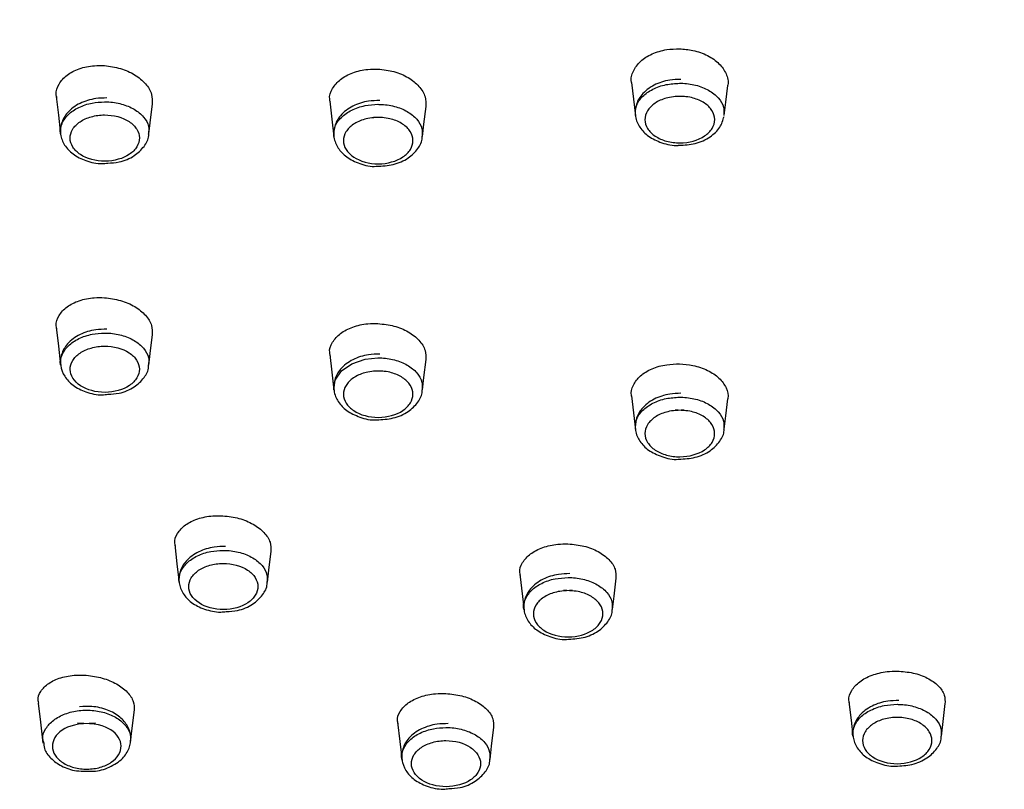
# Model space of a CAD drawing. Header units: inches. Extents: x 53216 to 117387, y -66787 to -22834.
# Tile 35 of 256: x 58258.32 to 58261.35, y -30489.19 to -30486.82. Entities that reach past the tile are written whole.
import ezdxf

# ---------------------------------------------------------------- set-up
doc = ezdxf.new("R2010")
doc.units = ezdxf.units.IN
doc.header["$MEASUREMENT"] = 0
doc.layers.get('0').update_dxf_attribs({"lineweight": 0})
doc.layers.add('p--łazienka NP', color=150, linetype='Continuous', lineweight=25)

# ---------------------------------------------------------------- blocks, each defined once
blk = doc.blocks.new('natrysk')
at = {"linetype": 'Continuous'}
for p, q in [((-5.5428, 53.7514), (-5.5296, 53.64)), ((-5.9195, 53.2954), (-5.9055, 53.1762))]:
    blk.add_line(p, q, dxfattribs=at)
at = {"linetype": 'Continuous', "flags": 128}
for points in [[(-5.1987, 55.2679), (-5.1926, 55.2164), (-5.1865, 55.1649)], [(-4.9128, 55.1663), (-4.9079, 55.2072), (-4.9019, 55.2587)], [(-6.9712, 55.2247), (-6.9644, 55.1666), (-6.9575, 55.1084)], [(-6.6852, 55.1094), (-6.6812, 55.1437), (-6.6743, 55.2019)], [(-6.1284, 55.2096), (-6.1219, 55.1551), (-6.1155, 55.1005)], [(-5.8424, 55.1015), (-5.8379, 55.1395), (-5.8315, 55.194)], [(-6.9712, 54.5132), (-6.9643, 54.4545), (-6.9574, 54.3958)], [(-6.6853, 54.3966), (-6.6812, 54.4316), (-6.6743, 54.4903)], [(-6.1283, 54.4293), (-6.1218, 54.3741), (-6.1153, 54.3189)], [(-6.1154, 54.3198), (-6.1113, 54.3503), (-6.0924, 54.3783), (-6.0606, 54.4005), (-6.0195, 54.4144), (-5.9797, 54.4185)], [(-5.8425, 54.3197), (-5.8379, 54.3585), (-5.8314, 54.4137)], [(-5.1987, 54.3017), (-5.1925, 54.2495), (-5.1863, 54.1972)], [(-4.9129, 54.1984), (-4.9079, 54.2403), (-4.9018, 54.2925)], [(-6.606, 53.8431), (-6.599, 53.784), (-6.592, 53.7248)], [(-6.3203, 53.7267), (-6.3159, 53.7638), (-6.3089, 53.823)], [(-5.2572, 53.6427), (-5.2523, 53.6842), (-5.2458, 53.7399)], [(-7.0264, 53.3543), (-7.0195, 53.2956), (-7.0118, 53.2307)], [(-4.5285, 53.3576), (-4.5219, 53.3016), (-4.516, 53.2519)], [(-4.2434, 53.2518), (-4.2381, 53.2974), (-4.2315, 53.3534)], [(-6.7417, 53.2344), (-6.7377, 53.2684), (-6.73, 53.3333)], [(-5.6342, 53.1806), (-5.6294, 53.2209), (-5.6224, 53.2805)]]:
    blk.add_lwpolyline(points, dxfattribs=at)
at = {"linetype": 'Continuous'}
for points, knots in [([(-9.3921, 55.4262), (-9.3805, 55.6038), (-9.357, 55.9628), (-9.2007, 56.4161), (-9.0111, 56.7838), (-8.8204, 57.0716), (-8.5919, 57.3501), (-8.3292, 57.6143), (-8.0372, 57.86), (-7.7165, 58.0884), (-7.3648, 58.3002), (-6.8885, 58.5412), (-6.2624, 58.7874), (-5.4763, 58.9955), (-4.6454, 59.129), (-4.0805, 59.1455), (-3.7947, 59.1539)], [0, 0, 0, 0, 0.090987, 0.183869, 0.237026, 0.290183, 0.344889, 0.399594, 0.452493, 0.505393, 0.559811, 0.61423, 0.709564, 0.807123, 0.902446, 1, 1, 1, 1]), ([(-9.3224, 55.4368), (-9.3148, 55.5753), (-9.2997, 55.8526), (-9.1896, 56.263), (-9.0165, 56.6631), (-8.7738, 57.047), (-8.4691, 57.4106), (-8.1057, 57.7494), (-7.6867, 58.0581), (-7.2194, 58.3339), (-6.7087, 58.5736), (-6.1597, 58.7723), (-5.5808, 58.9293), (-4.9881, 59.0395), (-4.3903, 59.1066), (-3.9932, 59.1149), (-3.7947, 59.119)], [0, 0, 0, 0, 0.071821, 0.143865, 0.215675, 0.287507, 0.359568, 0.431402, 0.503172, 0.575169, 0.646935, 0.718776, 0.790849, 0.862689, 0.931344, 1, 1, 1, 1]), ([(-8.7943, 55.1205), (-8.7928, 55.2349), (-8.7827, 55.3479), (-8.7461, 55.5706), (-8.7196, 55.6803), (-8.6166, 56.0035), (-8.5167, 56.2113), (-8.2611, 56.6072), (-8.1055, 56.7952), (-7.745, 57.147), (-7.5403, 57.3108), (-7.2012, 57.5351), (-7.0829, 57.6063), (-6.8365, 57.741), (-6.4521, 57.9314), (-6.0274, 58.0848), (-5.432, 58.2519), (-4.9635, 58.3492), (-4.4696, 58.3995), (-4.1356, 58.422), (-3.9661, 58.4278), (-3.7947, 58.4278)], [0, 0, 0, 0, 0.03125, 0.03125, 0.0625, 0.0625, 0.125, 0.125, 0.1875, 0.1875, 0.25, 0.25, 0.28125, 0.28125, 0.3125, 0.375, 0.375, 0.4375, 0.46875, 0.46875, 0.5, 0.5, 0.5, 0.5]), ([(-5.1977, 55.2658), (-5.198, 55.2669), (-5.2022, 55.2792), (-5.1944, 55.3035), (-5.1732, 55.334), (-5.1365, 55.3572), (-5.0936, 55.3703), (-5.0635, 55.3712), (-5.0502, 55.3715)], [0, 0, 0, 0, 0.020211, 0.224627, 0.428401, 0.632509, 0.836613, 1, 1, 1, 1]), ([(-5.0502, 55.3715), (-5.0364, 55.3704), (-5.0059, 55.3679), (-4.9627, 55.3521), (-4.9263, 55.3267), (-4.9056, 55.295), (-4.898, 55.2705), (-4.9022, 55.2588), (-4.9025, 55.2581)], [0, 0, 0, 0, 0.168526, 0.372907, 0.577422, 0.781973, 0.98604, 1, 1, 1, 1]), ([(-6.969, 55.2204), (-6.9699, 55.2236), (-6.9739, 55.2382), (-6.964, 55.2636), (-6.9398, 55.2917), (-6.9012, 55.3116), (-6.86, 55.3205), (-6.833, 55.3199), (-6.8226, 55.3196)], [0, 0, 0, 0, 0.058484, 0.261795, 0.464834, 0.668144, 0.8723, 1, 1, 1, 1]), ([(-6.8226, 55.3196), (-6.8058, 55.3174), (-6.7723, 55.313), (-6.7276, 55.2926), (-6.6941, 55.2647), (-6.6745, 55.2326), (-6.6751, 55.2112), (-6.6753, 55.2012)], [0, 0, 0, 0, 0.205475, 0.410886, 0.616103, 0.820688, 1, 1, 1, 1]), ([(-6.1263, 55.2066), (-6.1272, 55.2098), (-6.1312, 55.2242), (-6.1213, 55.2498), (-6.0971, 55.2786), (-6.0585, 55.2994), (-6.0172, 55.3091), (-5.9902, 55.309), (-5.9798, 55.309)], [0, 0, 0, 0, 0.05705, 0.260895, 0.464561, 0.668264, 0.872426, 1, 1, 1, 1]), ([(-5.9798, 55.309), (-5.9631, 55.3071), (-5.9296, 55.3034), (-5.8849, 55.284), (-5.8514, 55.2568), (-5.8316, 55.225), (-5.8322, 55.2035), (-5.8324, 55.1934)], [0, 0, 0, 0, 0.204833, 0.409614, 0.614426, 0.818964, 1, 1, 1, 1]), ([(-5.0464, 55.2774), (-5.0579, 55.277), (-5.0869, 55.2759), (-5.1312, 55.2612), (-5.1676, 55.2334), (-5.1867, 55.1981), (-5.1887, 55.1618), (-5.1747, 55.1281), (-5.1465, 55.0996), (-5.1055, 55.0807), (-5.0708, 55.0718), (-5.053, 55.074), (-5.0524, 55.0741)], [0, 0, 0, 0, 0.082515, 0.20855, 0.339368, 0.445347, 0.544908, 0.647759, 0.753128, 0.87064, 0.995561, 1, 1, 1, 1]), ([(-5.1865, 55.1664), (-5.1863, 55.1764), (-5.186, 55.1968), (-5.1663, 55.2253), (-5.1343, 55.2481), (-5.0937, 55.2627), (-5.0642, 55.2645), (-5.0502, 55.2654)], [0, 0, 0, 0, 0.198796, 0.403422, 0.608253, 0.813407, 1, 1, 1, 1]), ([(-5.0502, 55.2654), (-5.0488, 55.2654), (-5.0321, 55.2653), (-4.9999, 55.261), (-4.9593, 55.2451), (-4.9293, 55.2211), (-4.9124, 55.1935), (-4.9135, 55.1748), (-4.9139, 55.1663)], [0, 0, 0, 0, 0.017899, 0.222157, 0.425981, 0.629915, 0.834136, 1, 1, 1, 1]), ([(-6.815, 55.2199), (-6.8264, 55.2197), (-6.8554, 55.2191), (-6.8998, 55.2052), (-6.9369, 55.1782), (-6.957, 55.1435), (-6.9601, 55.1073), (-6.9471, 55.0735), (-6.9199, 55.0448), (-6.8798, 55.0249), (-6.8406, 55.0156), (-6.8179, 55.0185), (-6.8121, 55.0193)], [0, 0, 0, 0, 0.079754, 0.201166, 0.32714, 0.430123, 0.526244, 0.625673, 0.726799, 0.839301, 0.959588, 1, 1, 1, 1]), ([(-5.0359, 55.2251), (-5.0643, 55.225), (-5.0783, 55.2231), (-5.1042, 55.2159), (-5.1161, 55.2105), (-5.1359, 55.1972), (-5.1439, 55.1892), (-5.1545, 55.1719), (-5.1573, 55.1624), (-5.1572, 55.1437), (-5.1544, 55.1343), (-5.1435, 55.1169), (-5.1356, 55.109), (-5.1155, 55.0957), (-5.1036, 55.0904), (-5.0775, 55.0833), (-5.0635, 55.0814), (-5.0211, 55.0815), (-4.9933, 55.0893), (-4.9634, 55.1094), (-4.9555, 55.1174), (-4.9449, 55.1347), (-4.9421, 55.1442), (-4.9423, 55.1629), (-4.9451, 55.1724), (-4.9559, 55.1896), (-4.964, 55.1976), (-4.9839, 55.2108), (-4.9958, 55.2161), (-5.022, 55.2233), (-5.0359, 55.2251), (-5.0643, 55.225)], [0, 0, 0, 0, 0.0625, 0.0625, 0.125, 0.125, 0.1875, 0.1875, 0.25, 0.25, 0.3125, 0.3125, 0.375, 0.375, 0.4375, 0.4375, 0.5, 0.5, 0.625, 0.625, 0.6875, 0.6875, 0.75, 0.75, 0.8125, 0.8125, 0.875, 0.875, 0.9375, 0.9375, 1, 1, 1, 1]), ([(-6.9574, 55.1096), (-6.9575, 55.11), (-6.9613, 55.1203), (-6.9545, 55.1419), (-6.9359, 55.17), (-6.9027, 55.1922), (-6.8632, 55.2056), (-6.8352, 55.2073), (-6.8225, 55.208)], [0, 0, 0, 0, 0.00871, 0.214252, 0.419345, 0.624859, 0.830512, 1, 1, 1, 1]), ([(-6.8225, 55.208), (-6.8198, 55.208), (-6.8018, 55.2079), (-6.7687, 55.2028), (-6.729, 55.1864), (-6.7001, 55.162), (-6.6845, 55.1351), (-6.6861, 55.1171), (-6.6867, 55.1095)], [0, 0, 0, 0, 0.035697, 0.239142, 0.442371, 0.645598, 0.849197, 1, 1, 1, 1]), ([(-5.9744, 55.2123), (-5.9859, 55.2119), (-6.0149, 55.2111), (-6.0592, 55.1967), (-6.0959, 55.1692), (-6.1154, 55.1342), (-6.1178, 55.0979), (-6.1042, 55.0643), (-6.0764, 55.0356), (-6.0358, 55.0165), (-6.0016, 55.0075), (-5.9842, 55.0094), (-5.9838, 55.0094)], [0, 0, 0, 0, 0.082771, 0.209051, 0.340072, 0.446596, 0.546408, 0.64957, 0.75494, 0.872377, 0.997508, 1, 1, 1, 1]), ([(-6.1156, 55.1016), (-6.1153, 55.1119), (-6.1148, 55.1326), (-6.0945, 55.1611), (-6.0623, 55.1836), (-6.0221, 55.1978), (-5.9932, 55.1995), (-5.9797, 55.2004)], [0, 0, 0, 0, 0.204964, 0.409796, 0.614916, 0.820359, 1, 1, 1, 1]), ([(-5.9797, 55.2004), (-5.9778, 55.2003), (-5.9606, 55.2003), (-5.928, 55.1956), (-5.8878, 55.1795), (-5.8583, 55.1554), (-5.8419, 55.1281), (-5.8432, 55.1098), (-5.8437, 55.1017)], [0, 0, 0, 0, 0.02519, 0.229323, 0.433096, 0.636909, 0.841076, 1, 1, 1, 1]), ([(-6.8223, 55.1677), (-6.8364, 55.1676), (-6.8503, 55.1657), (-6.876, 55.1584), (-6.8878, 55.153), (-6.9073, 55.1398), (-6.9152, 55.1318), (-6.9256, 55.1146), (-6.9283, 55.1052), (-6.9281, 55.0865), (-6.9253, 55.0773), (-6.9143, 55.06), (-6.9064, 55.0522), (-6.8765, 55.0325), (-6.8487, 55.0249), (-6.7925, 55.0252), (-6.765, 55.0331), (-6.7355, 55.053), (-6.7277, 55.061), (-6.7173, 55.0782), (-6.7146, 55.0876), (-6.7148, 55.1062), (-6.7177, 55.1156), (-6.7285, 55.1327), (-6.7365, 55.1406), (-6.7664, 55.1603), (-6.7941, 55.1678), (-6.8223, 55.1677)], [0, 0, 0, 0, 0.0625, 0.0625, 0.125, 0.125, 0.1875, 0.1875, 0.25, 0.25, 0.3125, 0.3125, 0.375, 0.375, 0.5, 0.5, 0.625, 0.625, 0.6875, 0.6875, 0.75, 0.75, 0.8125, 0.8125, 0.875, 0.875, 1, 1, 1, 1]), ([(-5.9654, 55.1601), (-5.9937, 55.16), (-6.0077, 55.158), (-6.0335, 55.1508), (-6.0454, 55.1454), (-6.065, 55.1321), (-6.0729, 55.1241), (-6.0835, 55.1069), (-6.0862, 55.0975), (-6.0861, 55.0788), (-6.0833, 55.0694), (-6.0724, 55.0521), (-6.0644, 55.0442), (-6.0344, 55.0244), (-6.0066, 55.0168), (-5.9503, 55.017), (-5.9226, 55.0248), (-5.8929, 55.0448), (-5.8851, 55.0528), (-5.8745, 55.0701), (-5.8718, 55.0795), (-5.8719, 55.0982), (-5.8748, 55.1076), (-5.8856, 55.1248), (-5.8936, 55.1327), (-5.9136, 55.1459), (-5.9254, 55.1511), (-5.9516, 55.1583), (-5.9654, 55.1601), (-5.9937, 55.16)], [0, 0, 0, 0, 0.0625, 0.0625, 0.125, 0.125, 0.1875, 0.1875, 0.25, 0.25, 0.3125, 0.3125, 0.375, 0.375, 0.5, 0.5, 0.625, 0.625, 0.6875, 0.6875, 0.75, 0.75, 0.8125, 0.8125, 0.875, 0.875, 0.9375, 0.9375, 1, 1, 1, 1]), ([(-5.0524, 55.0741), (-5.0353, 55.075), (-5.0002, 55.0771), (-4.9558, 55.0977), (-4.9241, 55.1271), (-4.9167, 55.1514), (-4.9132, 55.163)], [0, 0, 0, 0, 0.2605779, 0.5343321, 0.7794657, 1, 1, 1, 1]), ([(-6.8121, 55.0193), (-6.8004, 55.0199), (-6.7708, 55.0213), (-6.7302, 55.0397), (-6.7, 55.0683), (-6.6854, 55.0939), (-6.6862, 55.1077), (-6.6863, 55.1097)], [0, 0, 0, 0, 0.188082, 0.472962, 0.730138, 0.961499, 1, 1, 1, 1]), ([(-5.9838, 55.0094), (-5.9665, 55.0103), (-5.9313, 55.0121), (-5.8858, 55.0324), (-5.8563, 55.0616), (-5.8422, 55.0869), (-5.8431, 55.1002), (-5.8432, 55.1018)], [0, 0, 0, 0, 0.256114, 0.520846, 0.758665, 0.972656, 1, 1, 1, 1]), ([(-6.9691, 54.5088), (-6.9699, 54.5118), (-6.9738, 54.5257), (-6.964, 54.55), (-6.94, 54.5772), (-6.9015, 54.5964), (-6.8601, 54.605), (-6.833, 54.6043), (-6.8226, 54.6041)], [0, 0, 0, 0, 0.0554376, 0.258664, 0.4621678, 0.6664107, 0.8715529, 1, 1, 1, 1]), ([(-6.8226, 54.6041), (-6.8058, 54.6019), (-6.7722, 54.5976), (-6.7275, 54.5778), (-6.6941, 54.5508), (-6.6745, 54.5198), (-6.675, 54.4992), (-6.6753, 54.4896)], [0, 0, 0, 0, 0.205982, 0.411943, 0.616641, 0.82094, 1, 1, 1, 1]), ([(-6.1263, 54.4262), (-6.1272, 54.4291), (-6.1311, 54.4428), (-6.1213, 54.4674), (-6.0973, 54.4952), (-6.0587, 54.5152), (-6.0173, 54.5246), (-5.9902, 54.5245), (-5.9798, 54.5244)], [0, 0, 0, 0, 0.054491, 0.258383, 0.462492, 0.666966, 0.871937, 1, 1, 1, 1]), ([(-5.9798, 54.5244), (-5.963, 54.5226), (-5.9295, 54.519), (-5.8848, 54.5001), (-5.8514, 54.4738), (-5.8317, 54.4433), (-5.8321, 54.4226), (-5.8324, 54.4129)], [0, 0, 0, 0, 0.205443, 0.410847, 0.615286, 0.819719, 1, 1, 1, 1]), ([(-6.9572, 54.3967), (-6.9573, 54.3971), (-6.9611, 54.4075), (-6.9543, 54.429), (-6.9358, 54.4571), (-6.9026, 54.4792), (-6.8631, 54.4926), (-6.8351, 54.4943), (-6.8225, 54.4951)], [0, 0, 0, 0, 0.008664, 0.214244, 0.419367, 0.624872, 0.830494, 1, 1, 1, 1]), ([(-6.8149, 54.5069), (-6.8265, 54.5067), (-6.8554, 54.5061), (-6.8998, 54.4922), (-6.9368, 54.4652), (-6.9568, 54.4306), (-6.9599, 54.3944), (-6.947, 54.3606), (-6.9197, 54.332), (-6.8797, 54.3121), (-6.8405, 54.3028), (-6.8178, 54.3057), (-6.8121, 54.3065)], [0, 0, 0, 0, 0.080327, 0.201316, 0.32731, 0.430254, 0.526366, 0.625774, 0.726904, 0.839427, 0.959736, 1, 1, 1, 1]), ([(-6.8225, 54.4951), (-6.8198, 54.4951), (-6.8019, 54.4949), (-6.7687, 54.4899), (-6.729, 54.4734), (-6.7002, 54.4491), (-6.6846, 54.4222), (-6.6861, 54.4043), (-6.6868, 54.3968)], [0, 0, 0, 0, 0.035816, 0.238758, 0.442713, 0.646108, 0.849921, 1, 1, 1, 1]), ([(-6.8222, 54.4547), (-6.8363, 54.4547), (-6.8503, 54.4527), (-6.8759, 54.4454), (-6.8877, 54.4401), (-6.9072, 54.4269), (-6.915, 54.4189), (-6.9255, 54.4017), (-6.9281, 54.3923), (-6.9278, 54.3643), (-6.9162, 54.3459), (-6.8763, 54.3197), (-6.8487, 54.3121), (-6.7925, 54.3124), (-6.765, 54.3202), (-6.7356, 54.3402), (-6.7278, 54.3482), (-6.7173, 54.3654), (-6.7147, 54.3748), (-6.7149, 54.3933), (-6.7178, 54.4027), (-6.7286, 54.4198), (-6.7366, 54.4277), (-6.7665, 54.4473), (-6.7941, 54.4549), (-6.8222, 54.4547)], [0, 0, 0, 0, 0.0625, 0.0625, 0.125, 0.125, 0.1875, 0.1875, 0.25, 0.25, 0.375, 0.375, 0.5, 0.5, 0.625, 0.625, 0.6875, 0.6875, 0.75, 0.75, 0.8125, 0.8125, 0.875, 0.875, 1, 1, 1, 1]), ([(-5.9743, 54.4304), (-5.9859, 54.4301), (-6.0149, 54.4292), (-6.0592, 54.4148), (-6.0957, 54.3874), (-6.1152, 54.3524), (-6.1176, 54.3162), (-6.1041, 54.2825), (-6.0763, 54.2539), (-6.0357, 54.2348), (-6.0016, 54.2257), (-5.9842, 54.2277), (-5.9838, 54.2277)], [0, 0, 0, 0, 0.083212, 0.209078, 0.34014, 0.446659, 0.54647, 0.649624, 0.754991, 0.872429, 0.99757, 1, 1, 1, 1]), ([(-6.8121, 54.3065), (-6.8003, 54.307), (-6.7708, 54.3085), (-6.7302, 54.3269), (-6.7, 54.3555), (-6.6855, 54.381), (-6.6863, 54.3948), (-6.6864, 54.3968)], [0, 0, 0, 0, 0.188464, 0.473381, 0.730507, 0.961813, 1, 1, 1, 1]), ([(-5.9797, 54.4185), (-5.9778, 54.4185), (-5.9606, 54.4184), (-5.928, 54.4138), (-5.8878, 54.3977), (-5.8583, 54.3735), (-5.8419, 54.3462), (-5.8432, 54.3278), (-5.8438, 54.3198)], [0, 0, 0, 0, 0.02531, 0.228583, 0.432863, 0.636275, 0.840234, 1, 1, 1, 1]), ([(-5.1978, 54.2996), (-5.1981, 54.3005), (-5.2022, 54.312), (-5.1943, 54.3351), (-5.1733, 54.3642), (-5.1367, 54.3864), (-5.0937, 54.3989), (-5.0635, 54.3997), (-5.0501, 54.4001)], [0, 0, 0, 0, 0.017102, 0.221697, 0.425935, 0.630746, 0.835648, 1, 1, 1, 1]), ([(-5.0501, 54.4001), (-5.0364, 54.399), (-5.0059, 54.3965), (-4.9627, 54.3814), (-4.9263, 54.3571), (-4.9057, 54.3268), (-4.898, 54.3036), (-4.9021, 54.2925), (-4.9023, 54.2918)], [0, 0, 0, 0, 0.168668, 0.373817, 0.578229, 0.782888, 0.987124, 1, 1, 1, 1]), ([(-5.9654, 54.3782), (-5.9937, 54.3781), (-6.0076, 54.3761), (-6.0334, 54.3689), (-6.0453, 54.3635), (-6.0649, 54.3503), (-6.0728, 54.3423), (-6.0833, 54.325), (-6.086, 54.3157), (-6.0859, 54.297), (-6.0831, 54.2877), (-6.0722, 54.2703), (-6.0643, 54.2625), (-6.0343, 54.2426), (-6.0066, 54.2351), (-5.9503, 54.2353), (-5.9226, 54.243), (-5.893, 54.2631), (-5.8851, 54.271), (-5.8746, 54.2883), (-5.8719, 54.2977), (-5.872, 54.3163), (-5.8749, 54.3257), (-5.8857, 54.3429), (-5.8937, 54.3508), (-5.9136, 54.364), (-5.9254, 54.3693), (-5.9515, 54.3764), (-5.9654, 54.3782), (-5.9937, 54.3781)], [0, 0, 0, 0, 0.0625, 0.0625, 0.125, 0.125, 0.1875, 0.1875, 0.25, 0.25, 0.3125, 0.3125, 0.375, 0.375, 0.5, 0.5, 0.625, 0.625, 0.6875, 0.6875, 0.75, 0.75, 0.8125, 0.8125, 0.875, 0.875, 0.9375, 0.9375, 1, 1, 1, 1]), ([(-5.9838, 54.2277), (-5.9665, 54.2286), (-5.9313, 54.2303), (-5.8859, 54.2506), (-5.8563, 54.2799), (-5.8423, 54.3051), (-5.8432, 54.3184), (-5.8433, 54.32)], [0, 0, 0, 0, 0.256219, 0.520926, 0.7587, 0.972641, 1, 1, 1, 1]), ([(-5.0463, 54.3093), (-5.0578, 54.3089), (-5.0868, 54.3079), (-5.1311, 54.2931), (-5.1674, 54.2654), (-5.1865, 54.2302), (-5.1885, 54.1939), (-5.1746, 54.1603), (-5.1464, 54.1318), (-5.1054, 54.1129), (-5.0707, 54.104), (-5.053, 54.1062), (-5.0524, 54.1062)], [0, 0, 0, 0, 0.082816, 0.20851, 0.339386, 0.445379, 0.544943, 0.647793, 0.753152, 0.870651, 0.995574, 1, 1, 1, 1]), ([(-5.1863, 54.1984), (-5.1861, 54.2085), (-5.1858, 54.2289), (-5.1661, 54.2574), (-5.1341, 54.2801), (-5.0936, 54.2947), (-5.0641, 54.2965), (-5.0501, 54.2974)], [0, 0, 0, 0, 0.198863, 0.40349, 0.60829, 0.813482, 1, 1, 1, 1]), ([(-5.0501, 54.2974), (-5.0487, 54.2974), (-5.032, 54.2973), (-4.9999, 54.293), (-4.9593, 54.2771), (-4.9294, 54.2531), (-4.9125, 54.2256), (-4.9136, 54.2069), (-4.914, 54.1986)], [0, 0, 0, 0, 0.018098, 0.222054, 0.426904, 0.630779, 0.835236, 1, 1, 1, 1]), ([(-5.0358, 54.2571), (-5.0642, 54.257), (-5.0782, 54.2551), (-5.1041, 54.2478), (-5.116, 54.2425), (-5.1357, 54.2292), (-5.1437, 54.2212), (-5.1543, 54.2039), (-5.1571, 54.1945), (-5.157, 54.1758), (-5.1542, 54.1664), (-5.1433, 54.149), (-5.1354, 54.1411), (-5.1153, 54.1278), (-5.1034, 54.1226), (-5.0775, 54.1154), (-5.0634, 54.1136), (-5.0211, 54.1137), (-4.9933, 54.1215), (-4.9635, 54.1415), (-4.9556, 54.1495), (-4.945, 54.1668), (-4.9422, 54.1763), (-4.9424, 54.1949), (-4.9452, 54.2044), (-4.956, 54.2216), (-4.964, 54.2296), (-4.984, 54.2428), (-4.9959, 54.2481), (-5.022, 54.2552), (-5.0358, 54.2571), (-5.0642, 54.257)], [0, 0, 0, 0, 0.0625, 0.0625, 0.125, 0.125, 0.1875, 0.1875, 0.25, 0.25, 0.3125, 0.3125, 0.375, 0.375, 0.4375, 0.4375, 0.5, 0.5, 0.625, 0.625, 0.6875, 0.6875, 0.75, 0.75, 0.8125, 0.8125, 0.875, 0.875, 0.9375, 0.9375, 1, 1, 1, 1]), ([(-5.0524, 54.1062), (-5.0354, 54.1072), (-5.0004, 54.1092), (-4.9553, 54.1298), (-4.9262, 54.1593), (-4.9125, 54.1844), (-4.9134, 54.1974), (-4.9135, 54.1986)], [0, 0, 0, 0, 0.254776, 0.522419, 0.762097, 0.97782, 1, 1, 1, 1]), ([(-6.6039, 53.8389), (-6.6047, 53.8416), (-6.6086, 53.8548), (-6.5989, 53.8782), (-6.575, 53.9048), (-6.5365, 53.9237), (-6.495, 53.9323), (-6.4678, 53.9319), (-6.4573, 53.9317)], [0, 0, 0, 0, 0.051645, 0.255355, 0.459804, 0.665083, 0.870958, 1, 1, 1, 1]), ([(-6.4573, 53.9317), (-6.4406, 53.9297), (-6.4071, 53.9257), (-6.3624, 53.9069), (-6.329, 53.881), (-6.3093, 53.8513), (-6.3097, 53.8313), (-6.3099, 53.822)], [0, 0, 0, 0, 0.205737, 0.411427, 0.615762, 0.819937, 1, 1, 1, 1]), ([(-6.5919, 53.7268), (-6.5921, 53.7273), (-6.5959, 53.7377), (-6.5891, 53.7592), (-6.5704, 53.7873), (-6.5372, 53.8094), (-6.4978, 53.8227), (-6.4698, 53.8244), (-6.4572, 53.8251)], [0, 0, 0, 0, 0.009413, 0.214929, 0.419919, 0.625289, 0.830758, 1, 1, 1, 1]), ([(-6.4496, 53.837), (-6.4612, 53.8368), (-6.4901, 53.8362), (-6.5345, 53.8223), (-6.5714, 53.7954), (-6.5916, 53.7608), (-6.5947, 53.7247), (-6.5818, 53.6909), (-6.5546, 53.6622), (-6.5147, 53.6423), (-6.4755, 53.633), (-6.4528, 53.6359), (-6.4471, 53.6366)], [0, 0, 0, 0, 0.0803597, 0.2013491, 0.3273417, 0.430296, 0.5263874, 0.6257711, 0.7268761, 0.8393472, 0.9596524, 1, 1, 1, 1]), ([(-6.4572, 53.8251), (-6.4545, 53.8251), (-6.4366, 53.8249), (-6.4035, 53.8199), (-6.3638, 53.8034), (-6.335, 53.7791), (-6.3195, 53.7522), (-6.3211, 53.7343), (-6.3218, 53.7268)], [0, 0, 0, 0, 0.036002, 0.238887, 0.442831, 0.646195, 0.849979, 1, 1, 1, 1]), ([(-5.5409, 53.7485), (-5.5416, 53.7512), (-5.5456, 53.7643), (-5.5358, 53.788), (-5.5118, 53.8153), (-5.4732, 53.8352), (-5.4318, 53.8447), (-5.4046, 53.8449), (-5.3942, 53.845)], [0, 0, 0, 0, 0.051459, 0.255982, 0.460943, 0.666191, 0.87164, 1, 1, 1, 1]), ([(-5.3942, 53.845), (-5.3774, 53.8434), (-5.344, 53.8402), (-5.2994, 53.8225), (-5.2659, 53.7975), (-5.2462, 53.7682), (-5.2466, 53.7482), (-5.2468, 53.7388)], [0, 0, 0, 0, 0.205213, 0.410387, 0.614652, 0.819187, 1, 1, 1, 1]), ([(-6.457, 53.7848), (-6.4711, 53.7847), (-6.485, 53.7828), (-6.5106, 53.7755), (-6.5224, 53.7702), (-6.5419, 53.757), (-6.5497, 53.749), (-6.5602, 53.7318), (-6.5629, 53.7225), (-6.5626, 53.6945), (-6.551, 53.6761), (-6.5112, 53.6499), (-6.4836, 53.6423), (-6.4275, 53.6426), (-6.4, 53.6504), (-6.3706, 53.6703), (-6.3628, 53.6783), (-6.3523, 53.6955), (-6.3496, 53.7048), (-6.3498, 53.7234), (-6.3527, 53.7327), (-6.3635, 53.7498), (-6.3715, 53.7577), (-6.4013, 53.7774), (-6.4289, 53.7849), (-6.457, 53.7848)], [0, 0, 0, 0, 0.0625, 0.0625, 0.125, 0.125, 0.1875, 0.1875, 0.25, 0.25, 0.375, 0.375, 0.5, 0.5, 0.625, 0.625, 0.6875, 0.6875, 0.75, 0.75, 0.8125, 0.8125, 0.875, 0.875, 1, 1, 1, 1]), ([(-5.5299, 53.6427), (-5.5299, 53.6428), (-5.5337, 53.6527), (-5.5272, 53.674), (-5.5092, 53.7023), (-5.4764, 53.7247), (-5.4364, 53.7388), (-5.4076, 53.7405), (-5.3941, 53.7413)], [0, 0, 0, 0, 0.000893, 0.205784, 0.410429, 0.615383, 0.820623, 1, 1, 1, 1]), ([(-5.3888, 53.7533), (-5.4003, 53.7529), (-5.4293, 53.7521), (-5.4736, 53.7377), (-5.5101, 53.7104), (-5.5297, 53.6755), (-5.5321, 53.6393), (-5.5187, 53.6056), (-5.491, 53.577), (-5.4505, 53.5579), (-5.4164, 53.5488), (-5.399, 53.5507), (-5.3987, 53.5507)], [0, 0, 0, 0, 0.083245, 0.209115, 0.340177, 0.44674, 0.546549, 0.649698, 0.755034, 0.872414, 0.997557, 1, 1, 1, 1]), ([(-5.3941, 53.7413), (-5.3922, 53.7413), (-5.375, 53.7412), (-5.3425, 53.7366), (-5.3024, 53.7205), (-5.2729, 53.6963), (-5.2567, 53.6691), (-5.258, 53.6508), (-5.2585, 53.6427)], [0, 0, 0, 0, 0.025423, 0.228867, 0.433347, 0.636937, 0.84108, 1, 1, 1, 1]), ([(-6.4471, 53.6366), (-6.4353, 53.6372), (-6.4058, 53.6387), (-6.3652, 53.657), (-6.335, 53.6856), (-6.3205, 53.7111), (-6.3212, 53.7249), (-6.3214, 53.7269)], [0, 0, 0, 0, 0.188193, 0.472942, 0.729942, 0.961127, 1, 1, 1, 1]), ([(-5.3799, 53.701), (-5.4081, 53.701), (-5.4221, 53.699), (-5.4478, 53.6918), (-5.4597, 53.6865), (-5.4793, 53.6733), (-5.4872, 53.6653), (-5.4978, 53.6481), (-5.5005, 53.6387), (-5.5005, 53.62), (-5.4977, 53.6107), (-5.4868, 53.5934), (-5.4789, 53.5856), (-5.449, 53.5657), (-5.4213, 53.5581), (-5.3651, 53.5583), (-5.3374, 53.566), (-5.3078, 53.586), (-5.2999, 53.5939), (-5.2894, 53.6112), (-5.2866, 53.6206), (-5.2867, 53.6392), (-5.2896, 53.6486), (-5.3003, 53.6657), (-5.3083, 53.6737), (-5.3282, 53.6868), (-5.34, 53.6921), (-5.3661, 53.6992), (-5.3799, 53.701), (-5.4081, 53.701)], [0, 0, 0, 0, 0.0625, 0.0625, 0.125, 0.125, 0.1875, 0.1875, 0.25, 0.25, 0.3125, 0.3125, 0.375, 0.375, 0.5, 0.5, 0.625, 0.625, 0.6875, 0.6875, 0.75, 0.75, 0.8125, 0.8125, 0.875, 0.875, 0.9375, 0.9375, 1, 1, 1, 1]), ([(-5.3987, 53.5507), (-5.3814, 53.5516), (-5.3462, 53.5533), (-5.3007, 53.5735), (-5.2712, 53.6027), (-5.2571, 53.628), (-5.258, 53.6414), (-5.2581, 53.6429)], [0, 0, 0, 0, 0.255946, 0.52038, 0.758004, 0.971792, 1, 1, 1, 1]), ([(-7.0249, 53.3545), (-7.0257, 53.3568), (-7.0295, 53.3693), (-7.02, 53.3913), (-6.9964, 53.4163), (-6.958, 53.4338), (-6.9164, 53.4413), (-6.8889, 53.4403), (-6.8783, 53.4399)], [0, 0, 0, 0, 0.046975, 0.250257, 0.455314, 0.662008, 0.869374, 1, 1, 1, 1]), ([(-6.8783, 53.4399), (-6.8616, 53.4377), (-6.8282, 53.4332), (-6.7837, 53.4143), (-6.7503, 53.3889), (-6.7306, 53.3599), (-6.7309, 53.3408), (-6.731, 53.3319)], [0, 0, 0, 0, 0.205993, 0.411909, 0.615816, 0.819354, 1, 1, 1, 1]), ([(-4.5267, 53.3553), (-4.5275, 53.3578), (-4.5314, 53.3706), (-4.5216, 53.394), (-4.4976, 53.4213), (-4.4589, 53.4416), (-4.4175, 53.4518), (-4.3904, 53.4525), (-4.38, 53.4528)], [0, 0, 0, 0, 0.050188, 0.255545, 0.461164, 0.666654, 0.872004, 1, 1, 1, 1]), ([(-4.38, 53.4528), (-4.3633, 53.4516), (-4.3298, 53.4491), (-4.2853, 53.4326), (-4.2518, 53.4088), (-4.232, 53.3805), (-4.2324, 53.3608), (-4.2326, 53.3516)], [0, 0, 0, 0, 0.204886, 0.409758, 0.614079, 0.819036, 1, 1, 1, 1]), ([(-5.9176, 53.2916), (-5.9183, 53.2941), (-5.9222, 53.3067), (-5.9126, 53.3295), (-5.8887, 53.3558), (-5.8501, 53.3748), (-5.8086, 53.3837), (-5.7813, 53.3836), (-5.7709, 53.3836)], [0, 0, 0, 0, 0.048583, 0.253251, 0.4587885, 0.6648273, 0.8709685, 1, 1, 1, 1]), ([(-5.7709, 53.3836), (-5.7542, 53.3819), (-5.7208, 53.3784), (-5.6762, 53.3608), (-5.6428, 53.3362), (-5.623, 53.3075), (-5.6233, 53.2881), (-5.6235, 53.279)], [0, 0, 0, 0, 0.205199, 0.410372, 0.614439, 0.818805, 1, 1, 1, 1]), ([(-6.8796, 53.1447), (-6.872, 53.1442), (-6.8469, 53.1425), (-6.8053, 53.1552), (-6.7666, 53.1801), (-6.7443, 53.2136), (-6.7386, 53.2495), (-6.7493, 53.284), (-6.7745, 53.3134), (-6.8125, 53.335), (-6.8569, 53.3455), (-6.8864, 53.3438), (-6.8989, 53.3431)], [0, 0, 0, 0, 0.052258, 0.172322, 0.295694, 0.397882, 0.492152, 0.590586, 0.688675, 0.797354, 0.914133, 1, 1, 1, 1]), ([(-4.516, 53.2519), (-4.516, 53.252), (-4.5198, 53.262), (-4.5132, 53.2833), (-4.4951, 53.3116), (-4.4623, 53.334), (-4.4222, 53.3479), (-4.3934, 53.3496), (-4.3799, 53.3504)], [0, 0, 0, 0, 0.002258, 0.206926, 0.411203, 0.615883, 0.820807, 1, 1, 1, 1]), ([(-4.3746, 53.3624), (-4.3862, 53.362), (-4.4151, 53.3612), (-4.4594, 53.347), (-4.4961, 53.3197), (-4.5157, 53.2848), (-4.5183, 53.2486), (-4.5049, 53.215), (-4.4773, 53.1863), (-4.4369, 53.1672), (-4.4029, 53.158), (-4.3855, 53.1599), (-4.3851, 53.1599)], [0, 0, 0, 0, 0.08326, 0.20912, 0.340171, 0.446809, 0.546619, 0.649761, 0.755068, 0.872339, 0.99746, 1, 1, 1, 1]), ([(-4.3799, 53.3504), (-4.378, 53.3504), (-4.3609, 53.3503), (-4.3284, 53.3456), (-4.2883, 53.3294), (-4.259, 53.3052), (-4.2428, 53.2781), (-4.2442, 53.2598), (-4.2448, 53.2519)], [0, 0, 0, 0, 0.0253945, 0.2291416, 0.4339445, 0.6378363, 0.8422749, 1, 1, 1, 1]), ([(-7.0105, 53.2347), (-7.0114, 53.2385), (-7.0148, 53.2523), (-7.0046, 53.2764), (-6.981, 53.3028), (-6.9447, 53.3222), (-6.9084, 53.3312), (-6.8857, 53.3321), (-6.8782, 53.3324)], [0, 0, 0, 0, 0.076491, 0.282378, 0.487839, 0.693169, 0.898783, 1, 1, 1, 1]), ([(-6.8782, 53.3324), (-6.8705, 53.3321), (-6.8475, 53.3315), (-6.8107, 53.3227), (-6.7741, 53.3036), (-6.7499, 53.2774), (-6.7393, 53.253), (-6.7426, 53.2388), (-6.7435, 53.2346)], [0, 0, 0, 0, 0.103962, 0.306763, 0.510344, 0.713187, 0.91683, 1, 1, 1, 1]), ([(-4.3658, 53.3101), (-4.394, 53.3101), (-4.408, 53.3082), (-4.4337, 53.301), (-4.4456, 53.2957), (-4.4652, 53.2825), (-4.4732, 53.2746), (-4.4838, 53.2574), (-4.4866, 53.248), (-4.4866, 53.2293), (-4.4838, 53.2201), (-4.473, 53.2027), (-4.4652, 53.1949), (-4.4354, 53.175), (-4.4077, 53.1674), (-4.3515, 53.1674), (-4.3238, 53.1751), (-4.2942, 53.195), (-4.2863, 53.2029), (-4.2756, 53.2201), (-4.2729, 53.2295), (-4.2729, 53.2481), (-4.2757, 53.2575), (-4.2864, 53.2747), (-4.2944, 53.2826), (-4.3142, 53.2958), (-4.3259, 53.3011), (-4.352, 53.3083), (-4.3658, 53.3101), (-4.394, 53.3101)], [0, 0, 0, 0, 0.0625, 0.0625, 0.125, 0.125, 0.1875, 0.1875, 0.25, 0.25, 0.3125, 0.3125, 0.375, 0.375, 0.5, 0.5, 0.625, 0.625, 0.6875, 0.6875, 0.75, 0.75, 0.8125, 0.8125, 0.875, 0.875, 0.9375, 0.9375, 1, 1, 1, 1]), ([(-6.85, 53.2922), (-6.9059, 53.2919), (-6.9331, 53.2841), (-6.972, 53.2576), (-6.9831, 53.2391), (-6.9827, 53.2114), (-6.9797, 53.2021), (-6.9689, 53.1852), (-6.9609, 53.1773), (-6.9412, 53.1644), (-6.9294, 53.1592), (-6.9038, 53.1523), (-6.8899, 53.1506), (-6.8621, 53.1507), (-6.8481, 53.1527), (-6.8227, 53.1599), (-6.811, 53.1653), (-6.7917, 53.1784), (-6.7839, 53.1863), (-6.7736, 53.2035), (-6.771, 53.2127), (-6.7714, 53.2405), (-6.7831, 53.2588), (-6.8226, 53.2847), (-6.85, 53.2922), (-6.9059, 53.2919)], [0, 0, 0, 0, 0.125, 0.125, 0.25, 0.25, 0.3125, 0.3125, 0.375, 0.375, 0.4375, 0.4375, 0.5, 0.5, 0.5625, 0.5625, 0.625, 0.625, 0.6875, 0.6875, 0.75, 0.75, 0.875, 0.875, 1, 1, 1, 1]), ([(-5.9056, 53.1808), (-5.9058, 53.1813), (-5.9096, 53.1917), (-5.9027, 53.2133), (-5.884, 53.2413), (-5.8508, 53.2633), (-5.8113, 53.2766), (-5.7834, 53.2782), (-5.7708, 53.279)], [0, 0, 0, 0, 0.010527, 0.215879, 0.420599, 0.625748, 0.830968, 1, 1, 1, 1]), ([(-5.7632, 53.2908), (-5.7748, 53.2906), (-5.8037, 53.2901), (-5.8481, 53.2763), (-5.8851, 53.2494), (-5.9052, 53.2149), (-5.9084, 53.1788), (-5.8956, 53.145), (-5.8685, 53.1163), (-5.8287, 53.0964), (-5.7896, 53.087), (-5.7668, 53.0899), (-5.7611, 53.0906)], [0, 0, 0, 0, 0.080385, 0.201367, 0.327364, 0.430347, 0.526411, 0.625765, 0.726836, 0.839201, 0.959483, 1, 1, 1, 1]), ([(-5.7708, 53.279), (-5.7681, 53.2789), (-5.7502, 53.2788), (-5.7171, 53.2737), (-5.6775, 53.2572), (-5.6488, 53.2328), (-5.6334, 53.206), (-5.635, 53.1882), (-5.6357, 53.1807)], [0, 0, 0, 0, 0.036118, 0.239227, 0.443436, 0.64703, 0.851038, 1, 1, 1, 1]), ([(-4.3851, 53.1599), (-4.3678, 53.1607), (-4.3327, 53.1624), (-4.2872, 53.1825), (-4.2575, 53.2116), (-4.2434, 53.2369), (-4.2442, 53.2504), (-4.2443, 53.252)], [0, 0, 0, 0, 0.255373, 0.519416, 0.756854, 0.970459, 1, 1, 1, 1]), ([(-7.0101, 53.2343), (-7.0096, 53.2276), (-7.0082, 53.2092), (-6.9883, 53.1825), (-6.9549, 53.1585), (-6.9159, 53.1443), (-6.8893, 53.1446), (-6.8796, 53.1447)], [0, 0, 0, 0, 0.126667, 0.347313, 0.586219, 0.848609, 1, 1, 1, 1]), ([(-5.7706, 53.2386), (-5.7847, 53.2386), (-5.7986, 53.2367), (-5.8242, 53.2295), (-5.836, 53.2241), (-5.8555, 53.211), (-5.8634, 53.203), (-5.8739, 53.1859), (-5.8766, 53.1765), (-5.8764, 53.1486), (-5.8648, 53.1302), (-5.8252, 53.1039), (-5.7976, 53.0964), (-5.7415, 53.0965), (-5.714, 53.1043), (-5.6846, 53.1242), (-5.6768, 53.1321), (-5.6663, 53.1493), (-5.6636, 53.1586), (-5.6637, 53.1772), (-5.6666, 53.1865), (-5.6773, 53.2036), (-5.6853, 53.2115), (-5.715, 53.2312), (-5.7425, 53.2387), (-5.7706, 53.2386)], [0, 0, 0, 0, 0.0625, 0.0625, 0.125, 0.125, 0.1875, 0.1875, 0.25, 0.25, 0.375, 0.375, 0.5, 0.5, 0.625, 0.625, 0.6875, 0.6875, 0.75, 0.75, 0.8125, 0.8125, 0.875, 0.875, 1, 1, 1, 1]), ([(-5.7611, 53.0906), (-5.7494, 53.0912), (-5.7199, 53.0926), (-5.6793, 53.1108), (-5.649, 53.1393), (-5.6344, 53.1649), (-5.6352, 53.1788), (-5.6353, 53.1808)], [0, 0, 0, 0, 0.1876369, 0.4721336, 0.7289803, 0.9600082, 1, 1, 1, 1])]:
    blk.add_open_spline(points, degree=3, knots=knots, dxfattribs=at)

msp = doc.modelspace()

# ---------------------------------------------------------------- block references
at = {"layer": 'p--łazienka NP', "linetype": 'Continuous', "lineweight": 30, "ltscale": 35}
msp.add_blockref('natrysk', (58265.3996, -30542.28), dxfattribs=at)

doc.saveas('drawing.dxf')
